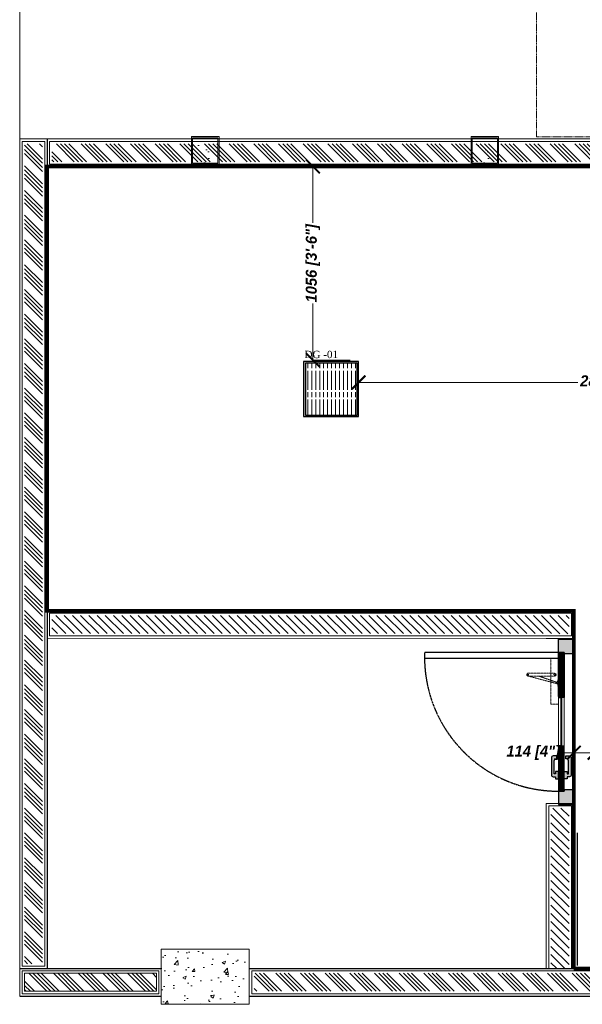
# Model space of a CAD drawing. Header units: millimetres. Extents: x 1277566 to 1493426, y 1039116 to 1145896.
# Tile 99 of 152: x 1403587 to 1406657, y 1039130 to 1044497. Entities that reach past the tile are written whole.
import ezdxf

# ---------------------------------------------------------------- set-up
doc = ezdxf.new("R2010")
doc.units = ezdxf.units.MM
doc.header["$PDMODE"] = 67
doc.linetypes.add('DASHED', pattern=[0.75, 0.5, -0.25])
doc.linetypes.add('DASHED2', pattern=[0.375, 0.25, -0.125])
for name, color, linetype in [('01_DOOR', 76, 'Continuous'), ('Drain Grating', 4, 'Continuous'), ('kitchen equip1', 8, 'Continuous'), ('xKAM-B3-01-Kitchen$0$A-FURN', 8, 'Continuous')]:
    doc.layers.add(name, color=color, linetype=linetype)
for name, color, linetype, lineweight in [('AIRPORT EXTIING WALL', 1, 'Continuous', 20), ('CIVIL WALL HATCH', 7, 'Continuous', 5), ('CKD - Kit Text', 171, 'Continuous', 13), ('CKD Dimensions', 3, 'Continuous', 0), ('CKD Equipments', 252, 'Continuous', 0), ('Comm BCAS Rejected', 1, 'Continuous', 9), ('EXISTING COLUMN', 5, 'Continuous', 20), ('FRONT COUNTER', 214, 'Continuous', 18), ('PLASTER', 252, 'Continuous', 9), ('tile finish', 32, 'Continuous', 9)]:
    doc.layers.add(name, color=color, linetype=linetype, lineweight=lineweight)
doc.layers.add('exter nal partition', color=7, linetype='Continuous', lineweight=18, true_color=0x990073)
doc.styles.add('CKD_Dimension Text', font='BOOKOS.TTF')
doc.styles.add('text', font='GOTHICBI.TTF')
doc.dimstyles.new('CKD 6', dxfattribs={"dimtxt": 90, "dimasz": 75, "dimexe": 0, "dimexo": 6, "dimgap": 7.5, "dimtad": 0, "dimdec": 0, "dimzin": 1, "dimdsep": 46, "dimtxsty": 'text', "dimblk": 'ARCHTICK', "dimcen": 54, "dimdle": 0.0015, "dimclrd": 256, "dimclre": 256, "dimclrt": 256, "dimazin": 0, "dimtfac": 1, "dimtdec": 0, "dimtix": 1, "dimtmove": 0, "dimatfit": 3, "dimfxl": 1, "dimlwd": -1, "dimlwe": -1, "dimarcsym": 0})
pattern_1 = [(135, (220523.11, -141100.61), (-67.351921, -67.351921), []), (135, (220523.11, -141078.16), (-67.351921, -67.351921), []), (135, (220523.11, -141055.71), (-67.351921, -67.351921), []), (135, (220523.11, -141033.26), (-67.351921, -67.351921), [])]

# ---------------------------------------------------------------- blocks, each defined once
blk = doc.blocks.new('door closer')
at = {"color": 14, "linetype": 'DASHED2', "lineweight": 9, "ltscale": 0.5}
for p, q in [((10736.43, -3996.01), (10716.43, -3996.01)), ((10716.43, -3996.01), (10716.43, -3999.19)), ((10716.55, -3999.31), (10736.31, -3999.31)), ((10722.88, -3999.31), (10722.88, -3997.66)), ((10722.88, -3999.31), (10722.88, -4009.19)), ((10727.44, -3996.77), (10724.13, -4009.27)), ((10726.86, -3996.83), (10724.13, -4004.67)), ((10724.13, -3999.31), (10724.13, -3997.66)), ((10724.13, -4009.19), (10724.13, -3999.31)), ((10725.64, -3996.14), (10725.64, -3996.01)), ((10728.52, -3996.26), (10725.76, -3996.26)), ((10728.64, -3996.14), (10728.64, -3996.01)), ((10736.43, -3999.19), (10736.43, -3996.01))]:
    blk.add_line(p, q, dxfattribs=at)
for centre, radius in [((10723.51, -3997.66), 0.338), ((10727.21, -3996.64), 0.123), ((10723.51, -4009.19), 0.214)]:
    blk.add_circle(centre, radius, dxfattribs=at)
for centre, radius, start, end in [((10716.55, -3999.19), 0.12, 180, 270), ((10723.51, -3997.66), 0.625, 360, 180), ((10725.76, -3996.14), 0.12, 180, 270), ((10717.05, -4005.46), 13.03, 41.9275, 44.9169), ((10727.11, -3996.33), 0.562, 229.3399, 295.6856), ((10727.25, -3996.61), 0.25, 295.6856, 334.162), ((10726.83, -3996.41), 0.711, 334.162, 5.5837), ((10728.32, -3996.27), 0.78, 179.2294, 185.0234), ((10728.52, -3996.14), 0.12, 270, 0), ((10736.31, -3999.19), 0.12, 270, 0), ((10723.51, -4009.19), 0.625, 180, 0)]:
    blk.add_arc(centre, radius, start, end, dxfattribs=at)
blk = doc.blocks.new('A$C68A023B9')
at = {"layer": '01_DOOR', "ltscale": 2}
h = blk.add_hatch(color=253, dxfattribs=at)
h.set_gradient(color1=(173, 173, 173), one_color=1, tint=1, name='SPHERICAL')
edge = h.paths.add_edge_path()
edge.add_arc((4.75, 1.25), 0.5, 270, 21.737)
edge.add_line((5.22, 1.44), (6, 1.44))
edge.add_line((6, 1.44), (6, 0.75))
edge.add_line((6, 0.75), (6, 0.5))
edge.add_arc((5.5, 0.5), 0.5, 270, 360, ccw=False)
edge.add_line((5.5, 0), (1.09, 0))
edge.add_arc((1.09, 0.5), 0.5, 180, 270, ccw=False)
edge.add_line((0.59, 0.5), (0.59, 0.75))
edge.add_line((0.59, 0.75), (0.59, 1.1))
edge.add_line((0.59, 1.1), (0, 1.1))
edge.add_line((0, 1.1), (0, 1.85))
edge.add_line((0, 1.85), (1.94, 1.85))
edge.add_line((1.94, 1.85), (1.94, 1.1))
edge.add_line((1.94, 1.1), (1.34, 1.1))
edge.add_line((1.34, 1.1), (1.34, 0.75))
edge.add_line((1.34, 0.75), (4.75, 0.75))
blk.add_lwpolyline([(4.75, 0.75, 0.530238), (5.22, 1.44), (6, 1.44), (6, 0.75), (6, 0.5, -0.414214), (5.5, 0), (1.09, 0, -0.414214), (0.59, 0.5), (0.59, 0.75), (0.59, 1.1), (0, 1.1), (0, 1.85), (1.94, 1.85), (1.94, 1.1), (1.34, 1.1), (1.34, 0.75)], format="xyb", close=True, dxfattribs=at)
blk = doc.blocks.new('STORE ROOM DOOR')
at = {"layer": '01_DOOR', "ltscale": 100}
h = blk.add_hatch(dxfattribs=at)
h.set_pattern_fill('DOTS', color=256, scale=58.874347, style=0)
h.set_pattern_definition([(180, (-8687243.8554, 297332.053), (-1.8398233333, 3.6796466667), [0, -3.6796466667])])
h.paths.add_polyline_path([(1212844, 1245175), (1212837.2, 1245175), (1212837.2, 1245204.6), (1212769, 1245204.6), (1212769, 1245130.6), (1212773.9, 1245130.6), (1212773.9, 1245125.6), (1212844, 1245125.6)])
h.paths.add_polyline_path([(1213544.5, 1245175), (1213551.3, 1245175), (1213551.3, 1245204.7), (1213619.5, 1245204.7), (1213619.5, 1245130.6), (1213614.5, 1245130.6), (1213614.5, 1245125.7), (1213544.5, 1245125.7)])
at = {"layer": '01_DOOR', "lineweight": 9, "ltscale": 100}
h = blk.add_hatch(dxfattribs=at)
h.set_pattern_fill('DOLMIT', color=251, scale=19.624782, style=0)
h.set_pattern_definition([(0, (-8687997.237, 297395.8334), (0, 4.9061955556), []), (45, (-8687997.237, 297395.833), (-9.812391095, 9.812391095), [6.938408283, -13.876834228])])
h.paths.add_polyline_path([(1213069.3, 1245175), (1213069.3, 1245187.3), (1213064.4, 1245187.3), (1213064.4, 1245204.6), (1212837.2, 1245204.6), (1212837.2, 1245175)])
h.paths.add_polyline_path([(1213319.2, 1245175), (1213319.2, 1245187.3), (1213324.1, 1245187.3), (1213324.1, 1245204.6), (1213551.3, 1245204.7), (1213551.3, 1245175)])
at = {"layer": '01_DOOR', "ltscale": 100}
for p, q in [((1213069.3, 1245204.6), (1213064.4, 1245192.3)), ((1213064.4, 1245204.6), (1213069.3, 1245192.3)), ((1213319.2, 1245204.6), (1213324.1, 1245192.3)), ((1213324.1, 1245204.6), (1213319.2, 1245192.3))]:
    blk.add_line(p, q, dxfattribs=at)
at = {"layer": '01_DOOR', "color": 251, "lineweight": 15, "ltscale": 100}
for p, q in [((1213319.2, 1245204.6), (1213069.3, 1245204.6)), ((1213319.2, 1245175), (1213069.3, 1245175))]:
    blk.add_line(p, q, dxfattribs=at)
at = {"layer": '01_DOOR', "color": 32, "ltscale": 0.3}
blk.add_line((1212844, 1245125.6), (1213544.5, 1245125.6), dxfattribs=at)
at = {"layer": '01_DOOR', "color": 251, "linetype": 'DASHED2'}
blk.add_lwpolyline([(1213551.3, 1245204.7), (1213551.3, 1245895.1), (1213521.6, 1245895.1), (1213521.6, 1245204.7)], close=True, dxfattribs=at)
at = {"layer": '01_DOOR', "ltscale": 100}
for points in [[(1212844, 1245175), (1212837.2, 1245175), (1212837.2, 1245204.6), (1212769, 1245204.6), (1212769, 1245130.6), (1212773.9, 1245130.6), (1212773.9, 1245125.6), (1212844, 1245125.6)], [(1213069.3, 1245192.3), (1213064.4, 1245192.3), (1213064.4, 1245204.6), (1213069.3, 1245204.6)], [(1213319.2, 1245192.3), (1213324.1, 1245192.3), (1213324.1, 1245204.6), (1213319.2, 1245204.6)], [(1213544.5, 1245175), (1213551.3, 1245175), (1213551.3, 1245204.7), (1213619.5, 1245204.7), (1213619.5, 1245130.6), (1213614.5, 1245130.6), (1213614.5, 1245125.7), (1213544.5, 1245125.7)]]:
    blk.add_lwpolyline(points, close=True, dxfattribs=at)
for points in [[(1213069.3, 1245175), (1213069.3, 1245187.3), (1213064.4, 1245187.3), (1213064.4, 1245204.6), (1212837.2, 1245204.6), (1212837.2, 1245175), (1213069.3, 1245175)], [(1213319.2, 1245175), (1213319.2, 1245187.3), (1213324.1, 1245187.3), (1213324.1, 1245204.6), (1213551.3, 1245204.7), (1213551.3, 1245175), (1213319.2, 1245175)]]:
    blk.add_lwpolyline(points, dxfattribs=at)
at = {"layer": '01_DOOR', "lineweight": 18, "ltscale": 2}
blk.add_lwpolyline([(1213324.1, 1245187.3), (1213064.4, 1245187.3), (1213064.4, 1245192.3), (1213324.1, 1245192.3)], close=True, dxfattribs=at)
at = {"layer": '01_DOOR'}
blk.add_lwpolyline([(1213614.5, 1245125.7), (1213609.6, 1245125.7)], dxfattribs=at)
at = {"layer": '01_DOOR', "color": 251, "linetype": 'DASHED2'}
blk.add_arc((1213527.7, 1245204.6), 690.5, 90.5051, 180, dxfattribs=at)
at = {"layer": '01_DOOR', "xscale": 11.84344983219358, "yscale": 11.84344983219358, "zscale": 11.84344983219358, "rotation": 180}
blk.add_blockref('door closer', (1340441.1, 1197878.1), dxfattribs=at)
at = {"layer": '01_DOOR', "ltscale": 50, "xscale": -19.73908305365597, "yscale": 19.73908305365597, "zscale": 19.73908305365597, "rotation": 180}
blk.add_blockref('A$C68A023B9', (1212899.9, 1245241.2), dxfattribs=at)
at = {"layer": '01_DOOR', "ltscale": 50, "xscale": 19.73908305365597, "yscale": 19.73908305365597, "zscale": 19.73908305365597}
blk.add_blockref('A$C68A023B9', (1212899.9, 1245138.4), dxfattribs=at)
blk = doc.blocks.new('_ARCHTICK')
at = {"color": 0, "linetype": 'ByBlock', "const_width": 0.15}
blk.add_lwpolyline([(-0.5, -0.5), (0.5, 0.5)], dxfattribs=at)
blk = doc.blocks.new('*D324')
at = {"layer": 'CKD Dimensions'}
for p, q in [((1405389.7, 1043697.3), (1405187.1, 1043697.3)), ((1405389.7, 1042641.5), (1405187.1, 1042641.5))]:
    blk.add_line(p, q, dxfattribs=at)
at = {"layer": 'CKD Dimensions', "color": 30}
for p, q in [((1405187.1, 1043697.3), (1405187.1, 1043389.1)), ((1405187.1, 1042641.5), (1405187.1, 1042949.7))]:
    blk.add_line(p, q, dxfattribs=at)
at = {"layer": 'Defpoints', "color": 0}
for p in [(1405187.1, 1043697.3), (1405395.7, 1043697.3), (1405395.7, 1042641.5)]:
    blk.add_point(p, dxfattribs=at)
at = {"layer": 'CKD Dimensions', "color": 30, "linetype": 'ByBlock', "xscale": 75, "yscale": 75, "zscale": 75}
for p, rotation in [((1405187.1, 1043697.3), 89.99932951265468), ((1405187.1, 1042641.5), 269.9993295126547)]:
    blk.add_blockref('_ARCHTICK', p, dxfattribs=dict(at, rotation=rotation))
at = {"layer": 'CKD Dimensions', "insert": (1405187.1, 1043169.4), "char_height": 60, "attachment_point": 5, "rotation": 89.9993, "style": 'text'}
blk.add_mtext('1056 [3\'-6"]', dxfattribs=at)
blk = doc.blocks.new('*D325')
at = {"layer": 'CKD Dimensions'}
for p, q in [((1405436.2, 1042490.5), (1405436.2, 1042519.7)), ((1408280.8, 1042490.5), (1408280.8, 1042519.7))]:
    blk.add_line(p, q, dxfattribs=at)
at = {"layer": 'CKD Dimensions', "color": 30}
for p, q in [((1405436.2, 1042519.7), (1406632.7, 1042519.7)), ((1408280.8, 1042519.7), (1407084.2, 1042519.7))]:
    blk.add_line(p, q, dxfattribs=at)
at = {"layer": 'Defpoints', "color": 0}
for p in [(1408280.8, 1042519.7), (1405436.2, 1042484.5), (1408280.8, 1042484.5)]:
    blk.add_point(p, dxfattribs=at)
at = {"layer": 'CKD Dimensions', "color": 30, "linetype": 'ByBlock', "xscale": 75, "yscale": 75, "zscale": 75}
for p, rotation in [((1405436.2, 1042519.7), 179.9999999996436), ((1408280.8, 1042519.7), 359.9999999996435)]:
    blk.add_blockref('_ARCHTICK', p, dxfattribs=dict(at, rotation=rotation))
at = {"layer": 'CKD Dimensions', "insert": (1406858.5, 1042519.7), "char_height": 60, "attachment_point": 5, "style": 'text'}
blk.add_mtext('2845 [9\'-4"]', dxfattribs=at)
blk = doc.blocks.new('*D329')
at = {"layer": 'CKD Dimensions', "color": 30}
for p, q in [((1406610, 1040501.5), (1406535, 1040501.5)), ((1406723.8, 1040501.5), (1406610, 1040501.5))]:
    blk.add_line(p, q, dxfattribs=at)
at = {"layer": 'CKD Dimensions'}
for p, q in [((1406610, 1040143), (1406610, 1040501.5)), ((1406723.8, 1040143), (1406723.8, 1040501.5))]:
    blk.add_line(p, q, dxfattribs=at)
at = {"layer": 'Defpoints', "color": 0}
for p in [(1406610, 1040501.5), (1406610, 1040137), (1406723.8, 1040137)]:
    blk.add_point(p, dxfattribs=at)
at = {"layer": 'CKD Dimensions', "color": 30, "linetype": 'ByBlock', "xscale": 75, "yscale": 75, "zscale": 75, "rotation": 180}
blk.add_blockref('_ARCHTICK', (1406610, 1040501.5), dxfattribs=at)
at = {"layer": 'CKD Dimensions', "color": 30, "linetype": 'ByBlock', "xscale": 75, "yscale": 75, "zscale": 75}
blk.add_blockref('_ARCHTICK', (1406723.8, 1040501.5), dxfattribs=at)
at = {"layer": 'CKD Dimensions', "insert": (1406388.8, 1040501.5), "char_height": 60, "attachment_point": 5, "style": 'text'}
blk.add_mtext('114 [4"]', dxfattribs=at)

msp = doc.modelspace()

# ---------------------------------------------------------------- hatches: boundary and pattern name
at = {"layer": 'CIVIL WALL HATCH'}
h = msp.add_hatch(dxfattribs=at)
h.set_pattern_fill('ANSI34', color=256, scale=5, angle=90)
h.set_pattern_definition(pattern_1)
h.paths.add_polyline_path([(1403711.455, 1043821.2776), (1403711.2844, 1039350.7728), (1403613.2917, 1039350.7728), (1403613.4622, 1043821.2776)])
h = msp.add_hatch(dxfattribs=at)
h.set_pattern_fill('ANSI34', color=256, scale=5, angle=90)
h.set_pattern_definition([(135, (2594454.93, -119097.56), (-67.351921, -67.351921), []), (135, (2594454.93, -119075.11), (-67.351921, -67.351921), []), (135, (2594454.93, -119052.66), (-67.351921, -67.351921), []), (135, (2594454.93, -119030.21), (-67.351921, -67.351921), [])])
h.paths.add_polyline_path([(1403763.4622, 1043821.1904), (1403763.4622, 1043723.1976), (1406972.8365, 1043723.2159), (1410000.9558, 1043723.2154), (1410000.9558, 1043821.2081), (1406973.5954, 1043821.1904)])
h = msp.add_hatch(dxfattribs=at)
h.set_pattern_fill('ANSI31', color=256, scale=10, angle=270)
h.set_pattern_definition([(315, (220523.11, -141112.555), (22.4506403, 22.4506403), [])])
h.paths.add_polyline_path([(1406584.5737, 1041249.3317), (1403762.9074, 1041249.4841), (1403762.8871, 1041150.4714), (1403861.8962, 1041150.4711), (1403861.8963, 1041150.4712), (1406485.5097, 1041150.333), (1406584.6118, 1041150.3216)])
h = msp.add_hatch(dxfattribs=at)
h.set_pattern_fill('ANSI31', color=256, scale=10, angle=270)
h.set_pattern_definition([(315, (1405810.437, 1038998.194), (22.45064, 22.45064), [])])
h.paths.add_polyline_path([(1406485.53, 1039324.7699), (1406584.5092, 1039324.7699), (1406584.5092, 1040199.3165), (1406485.53, 1040199.3165)])
h = msp.add_hatch(dxfattribs=at)
h.set_pattern_fill('ANSI34', color=256, scale=5, angle=90)
h.set_pattern_definition(pattern_1)
h.paths.add_polyline_path([(1403613.2917, 1039298.7655), (1404333.8577, 1039298.7655), (1404333.8577, 1039200.7728), (1403613.2917, 1039200.7728)])
h = msp.add_hatch(dxfattribs=at)
h.set_pattern_fill('ANSI34', color=256, scale=5, angle=90)
h.set_pattern_definition(pattern_1)
h.paths.add_polyline_path([(1404865.8649, 1039298.7655), (1408793.8577, 1039298.7655), (1408793.8577, 1039200.7728), (1404865.8649, 1039200.7728)])
at = {"layer": 'CKD Equipments'}
h = msp.add_hatch(color=2, dxfattribs=at)
h.dxf.hatch_style = 1
h.paths.add_polyline_path([(1405136.1598, 1042634.5438), (1405136.1598, 1042334.5438), (1405436.1598, 1042334.5438), (1405436.1598, 1042634.5438)])
h.paths.add_polyline_path([(1405428.9136, 1042625.0089), (1405145.8851, 1042625.0089), (1405145.8851, 1042341.9804), (1405428.9136, 1042341.9804)], flags=16)
at = {"layer": 'Drain Grating', "linetype": 'Continuous', "lineweight": 5}
h = msp.add_hatch(dxfattribs=at)
h.set_pattern_fill('ACAD_ISO08W100', color=256, scale=4.354286, angle=90, style=0)
h.set_pattern_definition([(90, (1333116.8, 293037.032), (-21.7714286, 8e-15), [104.5028571, -13.0628571, 26.1257143, -13.0628571])])
h.paths.add_polyline_path([(1405428.9136, 1042625.0089), (1405428.9136, 1042341.9804), (1405145.8851, 1042341.9804), (1405145.8851, 1042625.0089)])
at = {"layer": 'EXISTING COLUMN', "linetype": 'Continuous'}
h = msp.add_hatch(dxfattribs=at)
h.set_pattern_fill('AR-CONC', color=256, style=2)
h.set_pattern_definition([(50, (550561.23, -122076.58), (182.184669, -15.939086), [19.05, -209.55]), (355, (550561.23, -122076.58), (-35.243421, 191.056845), [15.24, -167.640584]), (100.451445, (550576.41, -122077.9), (146.941247, 175.117752), [16.190009, -178.090245]), (46.1842, (550561.23, -122025.78), (271.07904, -42.042328), [28.575, -314.325]), (96.635558, (550583.82, -122029.28), (237.404134, 247.426125), [24.285023, -267.13561]), (351.184151, (550561.23, -122025.78), (237.404134, 247.426125), [22.859967, -251.45973]), (21, (550586.63, -122038.48), (151.614391, -102.265198), [19.05, -209.55]), (326, (550586.63, -122038.48), (61.802028, 184.187966), [15.24, -167.64]), (71.451445, (550599.26, -122047), (213.41642, 81.922769), [16.190009, -178.089938]), (37.5, (550561.23, -122076.576), (3.0886033, 84.555039), [0, -165.608, 0, -170.18, 0, -168.275]), (7.5, (550561.23, -122076.58), (66.8196625, 100.180575), [0, -97.028, 0, -161.798, 0, -64.135]), (327.5, (550504.59, -122076.576), (135.5905952, -5.728744), [0, -63.5, 0, -198.12, 0, -262.89]), (317.5, (550479.19, -122076.58), (148.129181, 25.426491), [0, -82.55, 0, -131.572, 0, -186.69])])
h.paths.add_polyline_path([(1404524.8613, 1043859.7692), (1404674.8613, 1043859.7692), (1404674.8613, 1043709.7692), (1404524.8613, 1043709.7692)])
h = msp.add_hatch(dxfattribs=at)
h.set_pattern_fill('AR-CONC', color=256, style=2)
h.set_pattern_definition([(50, (552086.2, -122076.6), (182.184669, -15.939086), [19.05, -209.55]), (355, (552086.2, -122076.6), (-35.243421, 191.056845), [15.24, -167.640584]), (100.451445, (552101.38, -122077.92), (146.941247, 175.117752), [16.190009, -178.090245]), (46.1842, (552086.2, -122025.8), (271.07904, -42.042328), [28.575, -314.325]), (96.635558, (552108.8, -122029.3), (237.404134, 247.426125), [24.285023, -267.13561]), (351.184151, (552086.2, -122025.8), (237.404134, 247.426125), [22.859967, -251.45973]), (21, (552111.6, -122038.5), (151.614391, -102.265198), [19.05, -209.55]), (326, (552111.6, -122038.5), (61.802028, 184.187966), [15.24, -167.64]), (71.451445, (552124.23, -122047.02), (213.41642, 81.922769), [16.190009, -178.089938]), (37.5, (552086.2, -122076.594), (3.0886033, 84.555039), [0, -165.608, 0, -170.18, 0, -168.275]), (7.5, (552086.2, -122076.59), (66.8196625, 100.180575), [0, -97.028, 0, -161.798, 0, -64.135]), (327.5, (552029.56, -122076.594), (135.5905952, -5.728744), [0, -63.5, 0, -198.12, 0, -262.89]), (317.5, (552004.16, -122076.6), (148.129181, 25.426491), [0, -82.55, 0, -131.572, 0, -186.69])])
h.paths.add_polyline_path([(1406049.8328, 1043859.7513), (1406199.8328, 1043859.7513), (1406199.8328, 1043709.7513), (1406049.8328, 1043709.7513)])
h = msp.add_hatch(dxfattribs=at)
h.set_pattern_fill('AR-CONC', color=256, style=2)
h.set_pattern_definition([(50, (559436.23, -122116.58), (182.184669, -15.939086), [19.05, -209.55]), (355, (559436.23, -122116.58), (-35.243421, 191.056845), [15.24, -167.640584]), (100.451445, (559451.41, -122117.9), (146.941247, 175.117752), [16.190009, -178.090245]), (46.1842, (559436.23, -122065.78), (271.07904, -42.042328), [28.575, -314.325]), (96.635558, (559458.82, -122069.28), (237.404134, 247.426125), [24.285023, -267.13561]), (351.184151, (559436.23, -122065.78), (237.404134, 247.426125), [22.859967, -251.45973]), (21, (559461.63, -122078.48), (151.614391, -102.265198), [19.05, -209.55]), (326, (559461.63, -122078.48), (61.802028, 184.187966), [15.24, -167.64]), (71.451445, (559474.26, -122087), (213.41642, 81.922769), [16.190009, -178.089938]), (37.5, (559436.23, -122116.576), (3.0886033, 84.555039), [0, -165.608, 0, -170.18, 0, -168.275]), (7.5, (559436.23, -122116.58), (66.8196625, 100.180575), [0, -97.028, 0, -161.798, 0, -64.135]), (327.5, (559379.59, -122116.576), (135.5905952, -5.728744), [0, -63.5, 0, -198.12, 0, -262.89]), (317.5, (559354.19, -122116.58), (148.129181, 25.426491), [0, -82.55, 0, -131.572, 0, -186.69])])
h.paths.add_polyline_path([(1404359.8613, 1039129.7692), (1404359.8613, 1039429.7692), (1404839.8613, 1039429.7692), (1404839.8613, 1039129.7692)])

# ---------------------------------------------------------------- linework, layer by layer
for p, q in [((1403737.4586, 1043847.2812), (1403737.288, 1039324.7692)), ((1403587.288, 1039324.7692), (1404359.8613, 1039324.7692)), ((1404839.8613, 1039324.7692), (1408819.8613, 1039324.7692)), ((1403587.288, 1039174.7692), (1404359.8613, 1039174.7692)), ((1404839.8613, 1039174.7692), (1408819.8613, 1039174.7692))]:
    msp.add_line(p, q)
at = {"layer": 'AIRPORT EXTIING WALL', "linetype": 'DASHED', "ltscale": 10}
msp.add_lwpolyline([(1406407.1969, 1043859.6601), (1410003.6898, 1043859.6601), (1410003.6898, 1047130.1568), (1406407.1969, 1047130.1568)], close=True, dxfattribs=at)
at = {"layer": 'Comm BCAS Rejected'}
msp.add_line((1403587.288, 1039174.7692), (1403587.288, 1049228.3554), dxfattribs=at)
at = {"layer": 'EXISTING COLUMN', "linetype": 'Continuous'}
for points in [[(1404524.8613, 1043709.7692), (1404674.8613, 1043709.7692), (1404674.8613, 1043859.7692), (1404524.8613, 1043859.7692)], [(1404524.8613, 1043859.7692), (1404674.8613, 1043859.7692), (1404674.8613, 1043709.7692), (1404524.8613, 1043709.7692)], [(1404530.8613, 1043715.7692), (1404668.8613, 1043715.7692), (1404668.8613, 1043853.7692), (1404530.8613, 1043853.7692)], [(1406049.8328, 1043709.7513), (1406199.8328, 1043709.7513), (1406199.8328, 1043859.7513), (1406049.8328, 1043859.7513)], [(1406049.8328, 1043859.7513), (1406199.8328, 1043859.7513), (1406199.8328, 1043709.7513), (1406049.8328, 1043709.7513)], [(1406055.8328, 1043715.7513), (1406193.8328, 1043715.7513), (1406193.8328, 1043853.7513), (1406055.8328, 1043853.7513)], [(1404359.8613, 1039129.7692), (1404359.8613, 1039429.7692), (1404839.8613, 1039429.7692), (1404839.8613, 1039129.7692)]]:
    msp.add_lwpolyline(points, close=True, dxfattribs=at)
at = {"layer": 'exter nal partition'}
msp.add_lwpolyline([(1403587.288, 1039174.7692), (1403587.288, 1039404.7692)], dxfattribs=at)
at = {"layer": 'FRONT COUNTER', "const_width": 20}
msp.add_lwpolyline([(1406610.0097, 1039324.7699), (1406610.1134, 1041274.832), (1403737.4073, 1041275.2327), (1403737.4356, 1043697.2812), (1410000.9558, 1043697.2812), (1410000.9558, 1039324.7692), (1409299.8613, 1039324.7692), (1409299.8613, 1039429.7692), (1408819.8613, 1039429.7692), (1408819.8613, 1039324.7692), (1406610.0097, 1039324.8867)], dxfattribs=at)
at = {"layer": 'kitchen equip1'}
msp.add_line((1406630.8274, 1039340.4405), (1406630.8274, 1040065.4405), dxfattribs=at)
at = {"layer": 'PLASTER'}
for points in [[(1403724.4568, 1043834.2794), (1403724.2862, 1039337.771), (1403600.2898, 1039337.771), (1403600.4604, 1043834.2794)], [(1403750.4604, 1043834.2794), (1403750.4604, 1043710.2831), (1410000.9558, 1043710.2098), (1409987.9539, 1043710.2098), (1409987.9539, 1043834.2061), (1409974.9521, 1043834.2061), (1409974.9521, 1043834.2061)], [(1406473.4352, 1041137.8118), (1406597.1123, 1041137.8222), (1406597.0742, 1041261.8321), (1403750.4071, 1041261.9847), (1403750.3865, 1041137.9709), (1403874.3968, 1041137.9706), (1403874.3968, 1041137.9707), (1406473.0192, 1041137.8324)], [(1406473.0295, 1039324.7699), (1406597.0097, 1039324.7699), (1406597.0097, 1040211.817), (1406473.0295, 1040211.817)], [(1403600.2898, 1039311.7674), (1404346.8595, 1039311.7674), (1404346.8595, 1039187.771), (1403600.2898, 1039187.771)], [(1404852.8631, 1039311.7674), (1408806.8595, 1039311.7674), (1408806.8595, 1039187.771), (1404852.8631, 1039187.771)]]:
    msp.add_lwpolyline(points, close=True, dxfattribs=at)
at = {"layer": 'tile finish'}
for points in [[(1403737.4586, 1043847.2812), (1403737.288, 1039324.7692), (1403587.288, 1039324.7692), (1403587.4586, 1043847.2812)], [(1406460.0295, 1039324.7699), (1406610.0097, 1039324.7699), (1406610.0097, 1040224.817), (1406460.0295, 1040224.817)], [(1403587.288, 1039324.7692), (1404359.8613, 1039324.7692), (1404359.8613, 1039174.7692), (1403587.288, 1039174.7692)], [(1403613.2917, 1039298.7655), (1404333.8577, 1039298.7655), (1404333.8577, 1039200.7728), (1403613.2917, 1039200.7728)], [(1404839.8613, 1039324.7692), (1408819.8613, 1039324.7692), (1408819.8613, 1039174.7692), (1404839.8613, 1039174.7692)]]:
    msp.add_lwpolyline(points, close=True, dxfattribs=at)
for points in [[(1403737.4586, 1043847.2812), (1403737.4586, 1043697.2812), (1410000.9558, 1043697.2079), (1410000.9558, 1043697.2079), (1410000.9558, 1043847.2079), (1410000.9558, 1043847.2079), (1410000.9558, 1043847.2079), (1403737.4586, 1043847.2812)], [(1406460.1982, 1041124.8107), (1406610.1123, 1041124.8233), (1406610.0742, 1041274.832), (1403737.4073, 1041274.9848), (1403737.3863, 1041124.9711), (1403737.3863, 1041124.9711), (1403737.3863, 1041124.9711), (1406460.0295, 1041124.8324), (1406460.4455, 1041124.8324)]]:
    msp.add_lwpolyline(points, dxfattribs=at)
at = {"layer": 'xKAM-B3-01-Kitchen$0$A-FURN', "elevation": -7993.1741}
msp.add_lwpolyline([(1405136.1598, 1042634.5438), (1405136.1598, 1042334.5438), (1405436.1598, 1042334.5438), (1405436.1598, 1042634.5438), (1405136.1598, 1042634.5438)], dxfattribs=at)
at = {"layer": 'xKAM-B3-01-Kitchen$0$A-FURN', "elevation": -355.928}
msp.add_lwpolyline([(1405428.9136, 1042625.0089), (1405145.8851, 1042625.0089), (1405145.8851, 1042341.9804), (1405428.9136, 1042341.9804)], close=True, dxfattribs=at)

# ---------------------------------------------------------------- block references
at = {"xscale": 1.05826622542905, "yscale": 1.05826622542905, "zscale": 1.05826622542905, "rotation": 90.00000000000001}
msp.add_blockref('STORE ROOM DOOR', (2724284.4262, -243212.8926), dxfattribs=at)

# ---------------------------------------------------------------- texts
at = {"layer": 'CKD - Kit Text', "color": 7, "insert": (1405232.6676, 1042692.3616, -356.0717), "char_height": 40, "width": 348.213025, "attachment_point": 2, "style": 'CKD_Dimension Text'}
msp.add_mtext('DG -01', dxfattribs=at)

# ---------------------------------------------------------------- dimensions: what is measured, and where the dimension line sits
at = {"layer": 'CKD Dimensions'}
for p1, p2, distance, picture, middle in [((1405395.6819, 1042641.5349), (1405395.6943, 1043697.2618), 208.6036, '*D324', (1405187.0845, 1043169.4008)), ((1405436.1598, 1042484.5438, -7993.1741), (1408280.774, 1042484.5438, -7993.1741), 35.1341, '*D325', (1406858.4669, 1042519.6779)), ((1406723.8068, 1040137.0273), (1406610.0097, 1040137.0273), -364.424, '*D329', (1406388.8286, 1040501.4513))]:
    dim = msp.add_aligned_dim(p1=p1, p2=p2, distance=distance, dimstyle='CKD 6', override={"dimtxt": 60, "dimclrd": 30, "dimtix": 0, "dimatfit": 2}, dxfattribs=at)
    dim.commit()
    dim.dimension.update_dxf_attribs({"geometry": picture, "text_midpoint": middle})

doc.saveas('drawing.dxf')
